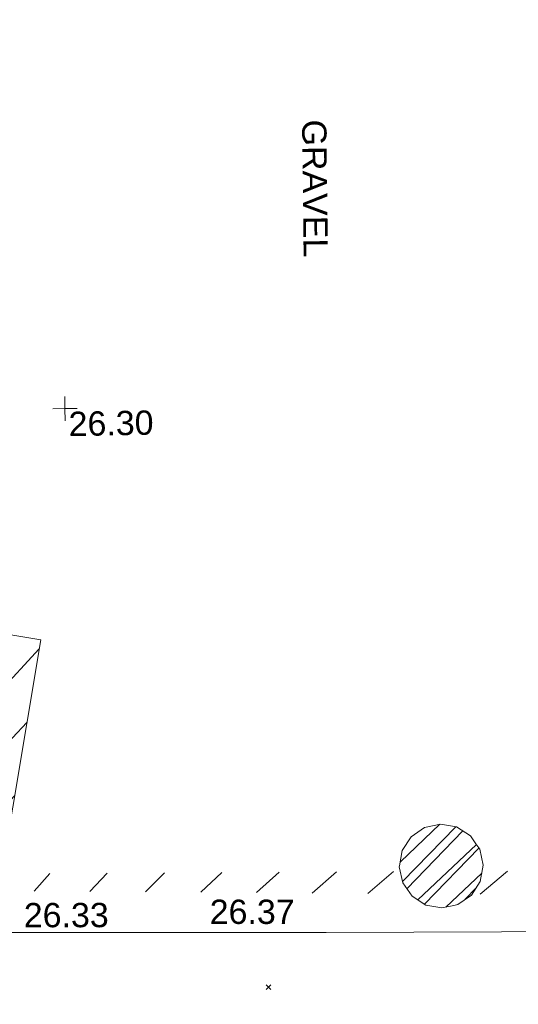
# Model space of a CAD drawing. Header units: millimetres. Extents: x -290717 to 520720, y -88450 to 287762.
# Tile 226 of 256: x 26908 to 34604, y 15873 to 31063. Entities that reach past the tile are written whole.
import ezdxf

# ---------------------------------------------------------------- set-up
doc = ezdxf.new("R2010")
doc.units = ezdxf.units.MM
doc.linetypes.add('IMPORT-HIDDEN2 _3_', pattern=[4762.5, 3175, -1587.5])
doc.linetypes.add('IMPORT-UG_ELEC_STREET LIGHTING_QLB2 _2_', pattern=[2700, 1500, -300.0000000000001, 0, -250, 150, -300.0000000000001, 0, -200])
for name, color, linetype, lineweight, true_color in [('00_UAV_LEVEL_SPOT', 7, 'Continuous', 9, 0x666666), ('00_UAV_PARKING', 4, 'Continuous', 9, 0x00ffff), ('12333-PUM-2D-U-0001-C01 - Rev2_REVIT IMPORT_dwg', 7, 'Continuous', 9, 0x767676), ('PUM-CHAMBER EXTENTS', 6, 'IMPORT-HIDDEN2 _3_', 9, 0xff00ff), ('PUM-UNABLE TO SURVEY', 190, 'Continuous', 9, 0x7f00ff)]:
    doc.layers.add(name, color=color, linetype=linetype, lineweight=lineweight, true_color=true_color)
doc.layers.add('00_UAV_SURVEY_TEXT', color=7, linetype='Continuous', lineweight=9)
doc.layers.add('GEN-TEXT', color=7, linetype='Continuous', lineweight=9)
doc.styles.add('Swis721 Lt BT_2', font='swissl.ttf', dxfattribs={"height": 375})

# ---------------------------------------------------------------- blocks, each defined once
blk = doc.blocks.new('12333-PUM-2D-U-0001-C01 - Rev2_REVIT IMPORT_dwg_UAV-2077255-Site Location Plan Existing')
at = {"layer": '00_UAV_LEVEL_SPOT', "color": 254, "true_color": 0xcccccc, "flags": 128}
for points in [[(500.0000000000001, 0), (0, 0), (0, 500.0000000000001)], [(0, -500.0000000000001), (0, 0), (-500.0000000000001, 0)]]:
    blk.add_lwpolyline(points, dxfattribs=at)
blk = doc.blocks.new('12333-PUM-2D-U-0001-C01 - Rev2_REVIT IMPORT_dwg_MGS62954_T2_Galway_ITM_3d_Rev1-2077680-Site Location Plan Existing')
at = {"layer": '00_UAV_PARKING', "color": 254, "true_color": 0xcccccc, "flags": 128}
blk.add_lwpolyline([(533958371.7295001, 725571461.8715), (533953716.7662603, 725571548.9706043), (533952118.7295, 725571578.8715001), (533948717.3818697, 725571626.1814755), (533947120.3060002, 725571648.3955), (533943717.9069261, 725571696.0521932), (533942408.3060001, 725571714.3955001), (533938718.7368842, 725571778.9215968), (533937948.306, 725571792.3955001), (533933890.3060001, 725571848.3955001), (533933719.2990279, 725571851.381652), (533929595.3060001, 725571923.3955), (533928720.1873084, 725571937.339557), (533926206.3060002, 725571977.3955001), (533923720.8856086, 725572020.4364704), (533923030.3060001, 725572032.3955), (533923095.546692, 725576341.2133343), (533923119.3060001, 725577910.3955), (533923189.2176698, 725581340.3043863), (533923218.3060002, 725582767.3955001), (533923288.8376346, 725586338.6472616)], dxfattribs=at)
at = {"xscale": 0.375, "yscale": 0.375, "zscale": 0.375}
blk.add_blockref('12333-PUM-2D-U-0001-C01 - Rev2_REVIT IMPORT_dwg_UAV-2077255-Site Location Plan Existing', (533930000.0000001, 725580000.0000001), dxfattribs=at)
at = {"layer": '00_UAV_LEVEL_SPOT', "insert": (533930051.8765643, 725579949.1441547), "char_height": 375, "width": 1495.902363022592, "attachment_point": 1, "line_spacing_factor": 1.005061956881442, "style": 'Swis721 Lt BT_2'}
blk.add_mtext('26.30', dxfattribs=at)
at = {"layer": '00_UAV_PARKING', "color": 251, "true_color": 0x666666, "char_height": 375, "width": 1495.902363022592, "attachment_point": 1, "line_spacing_factor": 1.005061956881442, "style": 'Swis721 Lt BT_2'}
for s, insert, rotation in [('26.33', (533929231.1945623, 725572384.8310739), 359.0871318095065), ('26.37', (533932101.2017048, 725572386.6778547), 358.9995933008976)]:
    blk.add_mtext(s, dxfattribs=dict(at, insert=insert, rotation=rotation))
at = {"layer": '00_UAV_SURVEY_TEXT', "color": 251, "true_color": 0x666666, "insert": (533934111.3278623, 725584390.0068537), "char_height": 375, "width": 2322.210334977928, "attachment_point": 1, "rotation": 269.65872549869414, "line_spacing_factor": 1.005061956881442, "style": 'Swis721 Lt BT_2'}
blk.add_mtext('GRAVEL', dxfattribs=at)
blk = doc.blocks.new('12333-PUM-2D-U-0001-C01 - Rev2_REVIT IMPORT_dwg-1620468-Site Location Plan Existing')
at = {"layer": 'PUM-CHAMBER EXTENTS', "true_color": 0xffaaff}
h = blk.add_hatch(dxfattribs=at)
h.set_pattern_fill('FP_3', color=211, style=0, pattern_type=2)
h.set_pattern_definition([(45, (-533641079.65, -725615854.3560001), (-265.1650429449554, 265.1650429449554), []), (45, (-533640902.873, -725615854.3560001), (-265.1650429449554, 265.1650429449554), [])])
h.paths.add_polyline_path([(294603.7558395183, -43659.22278445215), (294851.5762706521, -43609.92823576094), (295072.2903490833, -43453.65219968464), (295202.0472852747, -43259.45722113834), (295251.341833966, -43011.63679000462), (295202.0472852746, -42763.81635887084), (295061.6682876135, -42553.7243419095), (294851.5762706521, -42413.34534424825), (294603.7558395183, -42364.05079555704), (294355.9354083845, -42413.34534424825), (294145.8433914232, -42553.72434190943), (294005.464393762, -42763.8163588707), (293960.0459508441, -43031.12328961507), (294005.4643937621, -43259.45722113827), (294145.8433914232, -43469.54923809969), (294355.9354083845, -43609.92823576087), (294581.2267499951, -43654.74146991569)])
at = {"layer": 'PUM-UNABLE TO SURVEY', "true_color": 0xffffd4}
h = blk.add_hatch(dxfattribs=at)
h.set_pattern_fill('FP_12', style=0, pattern_type=2)
h.set_pattern_definition([(45, (-533641079.65, -725615854.3560001), (-441.9417382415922, 441.9417382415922), [])])
h.paths.add_polyline_path([(326478.3501528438, -47344.35617865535), (328206.3501528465, -47326.35617861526), (328142.3501528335, -43547.35617863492), (328091.7662228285, -43549.07168536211), (326658.1005207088, -46921.52427775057)])
h.paths.add_polyline_path([(309585.35015292, -44172.35617863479), (312328.3501529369, -43797.35617863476), (312393.1752969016, -43334.82625065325), (309787.8046947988, -43307.39784615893)])
h.paths.add_polyline_path([(314779.3501529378, -44213.35617871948), (326462.0334655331, -43589.39657766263), (326383.6476485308, -43523.62306753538), (314841.3851631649, -43377.55991282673)])
h.paths.add_polyline_path([(307725.350152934, -43762.35617871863), (307835.9248455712, -43273.32765665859), (295233.1174567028, -43103.25692144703), (295185.5180985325, -43284.19489728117), (295072.2903490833, -43453.65219968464), (306554.5280522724, -43733.79095838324)])
h.paths.add_polyline_path([(294119.6921323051, -43430.41111298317), (294001.2953490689, -43238.49801812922), (293971.0063920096, -43086.22514828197), (287813.7425422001, -43010.99387663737), (287764.3501529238, -43275.35617863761), (294002.5302771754, -43427.55264780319)])
h.paths.add_polyline_path([(285829.3501528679, -42976.35617863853), (287815.2071889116, -43003.15466533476), (288485.3501528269, -39416.35617869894), (286593.3501528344, -39066.35617872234), (285891.298634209, -42659.31617595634)])
h.paths.add_polyline_path([(307835.9248455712, -43273.32765665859), (309792.0119898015, -43289.42277623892), (310569.3501528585, -39968.35617860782), (308707.3501528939, -39419.35617860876), (307846.7125196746, -43225.61801595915)])
h.paths.add_polyline_path([(312393.1752969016, -43334.82625065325), (314842.1040966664, -43367.87373829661), (315075.3501529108, -40225.35617870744), (312876.3501528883, -39887.35617871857), (312397.3485885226, -43305.04966400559)])
h.paths.add_polyline_path([(327259.4069556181, -43550.54917098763), (327362.8666276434, -43536.83730517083), (327277.1270130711, -43535.68027730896)])
h.paths.add_polyline_path([(327486.2405992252, -43538.50219628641), (328092.8627164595, -43546.49237221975), (328110.350152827, -43505.35617861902), (327489.913348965, -43538.30713914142)])
h.paths.add_polyline_path([(284750.598907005, -42477.65479609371), (285640.3501528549, -38415.35617865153), (283840.3501529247, -38054.35617861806), (283045.3501528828, -42103.35617861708), (283976.1148794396, -42307.65713441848)])
at = {"layer": 'GEN-TEXT', "color": 253, "true_color": 0xaaaaaa}
for p, q in [((291870.9948138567, -44868.7115177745), (291941.7054919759, -44798.00083965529)), ((291941.7054919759, -44868.7115177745), (291870.9948138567, -44798.00083965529))]:
    blk.add_line(p, q, dxfattribs=at)
at = {"layer": 'PUM-CHAMBER EXTENTS', "color": 211, "linetype": 'Continuous', "true_color": 0xffaaff, "flags": 128}
blk.add_lwpolyline([(295251.3418339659, -43011.63679000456), (295202.0472852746, -42763.81635887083), (295145.3847342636, -42679.0148584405), (295061.6682876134, -42553.72434190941), (294851.576270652, -42413.34534424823), (294603.7558395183, -42364.05079555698), (294355.9354083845, -42413.34534424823), (294145.8433914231, -42553.72434190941), (294005.464393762, -42763.81635887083), (293959.1005260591, -42996.90326186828), (293956.1698450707, -43011.63679000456), (294005.464393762, -43259.45722113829), (294145.8433914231, -43469.54923809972), (294355.9354083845, -43609.9282357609), (294603.7558395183, -43659.22278445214), (294786.4651526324, -43622.87964241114), (294851.576270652, -43609.9282357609), (295061.6682876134, -43469.54923809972), (295202.0472852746, -43259.45722113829)], close=True, dxfattribs=at)
at = {"layer": 'PUM-UNABLE TO SURVEY', "color": 7, "true_color": 0xffffd4, "flags": 128}
blk.add_lwpolyline([(285882.3501529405, -42921.35617870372), (287764.3501529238, -43275.35617863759), (288485.3501528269, -39416.35617869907), (286593.3501528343, -39066.35617872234), (285829.3501528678, -42976.35617863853)], dxfattribs=at)
blk.add_blockref('12333-PUM-2D-U-0001-C01 - Rev2_REVIT IMPORT_dwg_MGS62954_T2_Galway_ITM_3d_Rev1-2077680-Site Location Plan Existing', (-533641079.6498471, -725615854.3561786))

msp = doc.modelspace()

# ---------------------------------------------------------------- block references
at = {"layer": '12333-PUM-2D-U-0001-C01 - Rev2_REVIT IMPORT_dwg', "color": 254, "linetype": 'IMPORT-UG_ELEC_STREET LIGHTING_QLB2 _2_', "true_color": 0xffd4d4, "rotation": 0.9999999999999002}
msp.add_blockref('12333-PUM-2D-U-0001-C01 - Rev2_REVIT IMPORT_dwg-1620468-Site Location Plan Existing', (-261895.0770586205, 55869.5817132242), dxfattribs=at)

doc.saveas('drawing.dxf')
